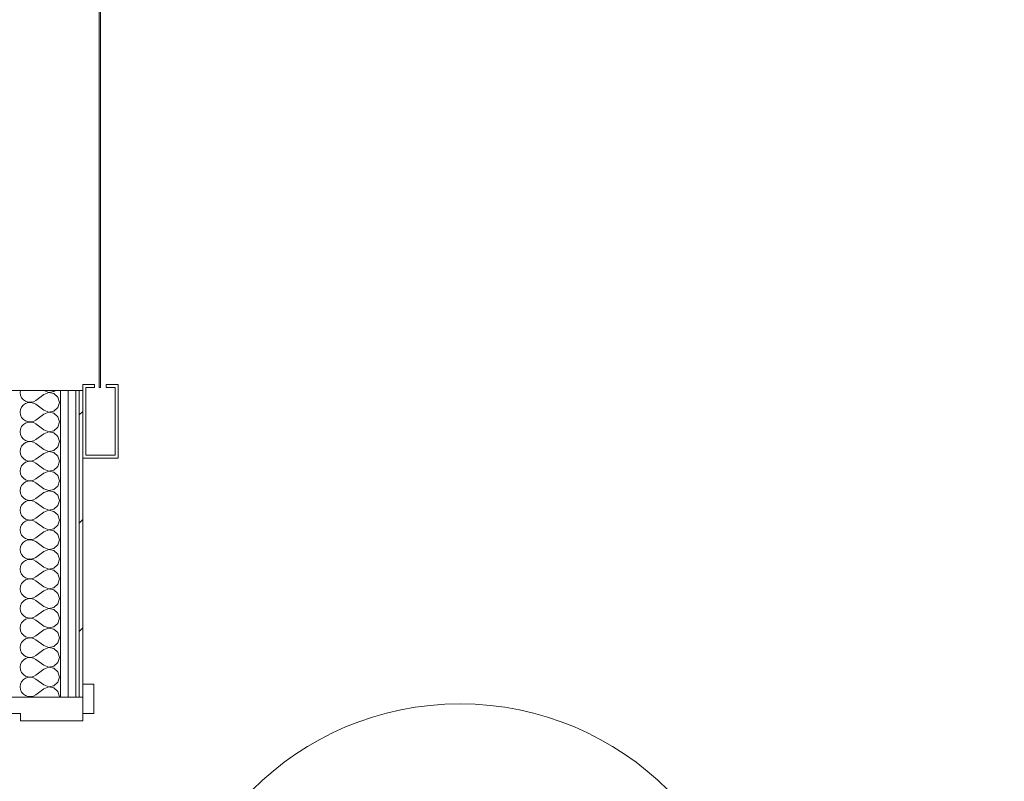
# Model space of a CAD drawing. Header units: millimetres. Extents: x -40968 to 11883, y -18816 to 4378.
# Tile 189 of 256: x 2662 to 4335, y -16060 to -14767. Entities that reach past the tile are written whole.
import ezdxf

# ---------------------------------------------------------------- set-up
doc = ezdxf.new("R2010")
doc.units = ezdxf.units.MM
doc.header["$MEASUREMENT"] = 0
doc.linetypes.add('Wipeout_Contour', pattern=[1000, 0, -1000])
for name, color, linetype in [('02_ACAB_Anotacio Portes', 7, 'Continuous'), ('Nuevo_08_E_Envans secs', 7, 'Continuous'), ('Nuevo_Puertas Archicad', 7, 'Continuous')]:
    doc.layers.add(name, color=color, linetype=linetype)
for name, color, linetype, lineweight in [('02_ACAB_Anotacio Portes_Pluma_Nº__46', 5, 'Continuous', 5), ('Nuevo_08_E_Envans secs_Pluma_Nº__1', 7, 'Continuous', 5), ('Nuevo_Puertas Archicad_Pluma_Nº__1', 7, 'Continuous', 5)]:
    doc.layers.add(name, color=color, linetype=linetype, lineweight=lineweight)
for name, color, linetype, lineweight, true_color in [('Nuevo_08_E_Envans secs_Pluma_Nº__102', 7, 'Continuous', 5, 0xcccccc), ('Nuevo_08_E_Envans secs_Pluma_Nº__171', 171, 'Continuous', 13, 0xaaaaff), ('Nuevo_08_E_Envans secs_Pluma_Nº__177', 7, 'Continuous', 15, 0xf7e046), ('Nuevo_Puertas Archicad_Pluma_Nº__3', 7, 'Continuous', 5, 0xa4a4a4)]:
    doc.layers.add(name, color=color, linetype=linetype, lineweight=lineweight, true_color=true_color)
doc.styles.add('Estilo_Generado_1', font='arial.ttf')
pattern_1 = [(45, (0, 0), (-183.8478, 183.8478), [195, -65]), (45, (7e-14, 183.85), (-183.8478, 183.8478), [195, -65])]

# ---------------------------------------------------------------- blocks, each defined once
blk = doc.blocks.new('*X111')
at = {"layer": 'Nuevo_08_E_Envans secs_Pluma_Nº__102', "color": 254, "linetype": 'Continuous', "lineweight": 5, "true_color": 0xcccccc}
for p, q in [((2663.1, -15396.3), (2662.6, -15400)), ((2702.6, -15396.7), (2702, -15396.3)), ((2702.6, -15396.7), (2711.1, -15399.9)), ((2720, -15398.2), (2722.2, -15396.3)), ((2662.6, -15400), (2663.2, -15404.6)), ((2663.2, -15404.6), (2665.1, -15408.8)), ((2665.1, -15408.8), (2668, -15412.3)), ((2668, -15412.3), (2671.8, -15414.9)), ((2685.2, -15415.6), (2689.2, -15413.3)), ((2702.6, -15403.3), (2689.2, -15413.3)), ((2711.1, -15400.1), (2702.6, -15403.3)), ((2711.1, -15399.9), (2720, -15398.2)), ((2720, -15401.8), (2711.1, -15400.1)), ((2726.8, -15407.9), (2720, -15401.8)), ((2729.2, -15416.7), (2726.8, -15407.9)), ((2663.2, -15428.8), (2662.6, -15433.3)), ((2665.1, -15424.6), (2663.2, -15428.8)), ((2668, -15421), (2665.1, -15424.6)), ((2671.8, -15418.4), (2668, -15421)), ((2671.8, -15414.9), (2676.2, -15416.4)), ((2676.2, -15417), (2671.8, -15418.4)), ((2676.2, -15416.4), (2680.7, -15416.6)), ((2680.7, -15416.7), (2676.2, -15417)), ((2680.7, -15416.6), (2685.2, -15415.6)), ((2685.2, -15417.8), (2680.7, -15416.7)), ((2689.2, -15420), (2685.2, -15417.8)), ((2702.6, -15430), (2689.2, -15420)), ((2702.6, -15430), (2711.1, -15433.3)), ((2720, -15431.6), (2726.8, -15425.4)), ((2726.8, -15425.4), (2729.2, -15416.7)), ((2662.6, -15433.3), (2663.2, -15437.9)), ((2663.2, -15437.9), (2665.1, -15442.1)), ((2665.1, -15442.1), (2668, -15445.6)), ((2668, -15445.6), (2671.8, -15448.2)), ((2685.2, -15448.9), (2689.2, -15446.7)), ((2702.6, -15436.7), (2689.2, -15446.7)), ((2711.1, -15433.4), (2702.6, -15436.7)), ((2711.1, -15433.3), (2720, -15431.6)), ((2720, -15435.1), (2711.1, -15433.4)), ((2726.8, -15441.2), (2720, -15435.1)), ((2729.2, -15450), (2726.8, -15441.2)), ((2663.2, -15462.1), (2662.6, -15466.7)), ((2665.1, -15457.9), (2663.2, -15462.1)), ((2668, -15454.4), (2665.1, -15457.9)), ((2671.8, -15451.8), (2668, -15454.4)), ((2671.8, -15448.2), (2676.2, -15449.7)), ((2676.2, -15450.3), (2671.8, -15451.8)), ((2676.2, -15449.7), (2680.7, -15449.9)), ((2680.7, -15450.1), (2676.2, -15450.3)), ((2680.7, -15449.9), (2685.2, -15448.9)), ((2685.2, -15451.1), (2680.7, -15450.1)), ((2689.2, -15453.3), (2685.2, -15451.1)), ((2702.6, -15463.3), (2689.2, -15453.3)), ((2702.6, -15463.3), (2711.1, -15466.6)), ((2720, -15464.9), (2726.8, -15458.8)), ((2726.8, -15458.8), (2729.2, -15450)), ((2662.6, -15466.7), (2663.2, -15471.2)), ((2663.2, -15471.2), (2665.1, -15475.4)), ((2665.1, -15475.4), (2668, -15479)), ((2668, -15479), (2671.8, -15481.6)), ((2685.2, -15482.2), (2689.2, -15480)), ((2702.6, -15470), (2689.2, -15480)), ((2711.1, -15466.7), (2702.6, -15470)), ((2711.1, -15466.6), (2720, -15464.9)), ((2720, -15468.4), (2711.1, -15466.7)), ((2726.8, -15474.6), (2720, -15468.4)), ((2729.2, -15483.3), (2726.8, -15474.6)), ((2663.2, -15495.4), (2662.6, -15500)), ((2665.1, -15491.2), (2663.2, -15495.4)), ((2668, -15487.7), (2665.1, -15491.2)), ((2671.8, -15485.1), (2668, -15487.7)), ((2671.8, -15481.6), (2676.2, -15483)), ((2676.2, -15483.6), (2671.8, -15485.1)), ((2676.2, -15483), (2680.7, -15483.3)), ((2680.7, -15483.4), (2676.2, -15483.6)), ((2680.7, -15483.3), (2685.2, -15482.2)), ((2685.2, -15484.4), (2680.7, -15483.4)), ((2689.2, -15486.7), (2685.2, -15484.4)), ((2702.6, -15496.7), (2689.2, -15486.7)), ((2702.6, -15496.7), (2711.1, -15499.9)), ((2711.1, -15499.9), (2720, -15498.2)), ((2720, -15498.2), (2726.8, -15492.1)), ((2726.8, -15492.1), (2729.2, -15483.3)), ((2662.6, -15500), (2663.2, -15504.6)), ((2663.2, -15504.6), (2665.1, -15508.8)), ((2665.1, -15508.8), (2668, -15512.3)), ((2668, -15512.3), (2671.8, -15514.9)), ((2671.8, -15514.9), (2676.2, -15516.4)), ((2685.2, -15515.6), (2689.2, -15513.3)), ((2702.6, -15503.3), (2689.2, -15513.3)), ((2711.1, -15500.1), (2702.6, -15503.3)), ((2720, -15501.8), (2711.1, -15500.1)), ((2726.8, -15507.9), (2720, -15501.8)), ((2729.2, -15516.7), (2726.8, -15507.9)), ((2663.2, -15528.8), (2662.6, -15533.3)), ((2665.1, -15524.6), (2663.2, -15528.8)), ((2668, -15521), (2665.1, -15524.6)), ((2671.8, -15518.4), (2668, -15521)), ((2676.2, -15517), (2671.8, -15518.4)), ((2676.2, -15516.4), (2680.7, -15516.6)), ((2680.7, -15516.7), (2676.2, -15517)), ((2680.7, -15516.6), (2685.2, -15515.6)), ((2685.2, -15517.8), (2680.7, -15516.7)), ((2689.2, -15520), (2685.2, -15517.8)), ((2702.6, -15530), (2689.2, -15520)), ((2702.6, -15530), (2711.1, -15533.3)), ((2711.1, -15533.3), (2720, -15531.6)), ((2720, -15531.6), (2726.8, -15525.4)), ((2726.8, -15525.4), (2729.2, -15516.7)), ((2662.6, -15533.3), (2663.2, -15537.9)), ((2663.2, -15537.9), (2665.1, -15542.1)), ((2665.1, -15542.1), (2668, -15545.6)), ((2668, -15545.6), (2671.8, -15548.2)), ((2671.8, -15548.2), (2676.2, -15549.7)), ((2685.2, -15548.9), (2689.2, -15546.7)), ((2702.6, -15536.7), (2689.2, -15546.7)), ((2711.1, -15533.4), (2702.6, -15536.7)), ((2720, -15535.1), (2711.1, -15533.4)), ((2726.8, -15541.2), (2720, -15535.1)), ((2729.2, -15550), (2726.8, -15541.2)), ((2663.2, -15562.1), (2662.6, -15566.7)), ((2665.1, -15557.9), (2663.2, -15562.1)), ((2668, -15554.4), (2665.1, -15557.9)), ((2671.8, -15551.8), (2668, -15554.4)), ((2676.2, -15550.3), (2671.8, -15551.8)), ((2676.2, -15549.7), (2680.7, -15549.9)), ((2680.7, -15550.1), (2676.2, -15550.3)), ((2680.7, -15549.9), (2685.2, -15548.9)), ((2685.2, -15551.1), (2680.7, -15550.1)), ((2689.2, -15553.3), (2685.2, -15551.1)), ((2702.6, -15563.3), (2689.2, -15553.3)), ((2702.6, -15563.3), (2711.1, -15566.6)), ((2711.1, -15566.6), (2720, -15564.9)), ((2720, -15564.9), (2726.8, -15558.8)), ((2726.8, -15558.8), (2729.2, -15550)), ((2662.6, -15566.7), (2663.2, -15571.2)), ((2663.2, -15571.2), (2665.1, -15575.4)), ((2665.1, -15575.4), (2668, -15579)), ((2668, -15579), (2671.8, -15581.6)), ((2671.8, -15581.6), (2676.2, -15583)), ((2685.2, -15582.2), (2689.2, -15580)), ((2702.6, -15570), (2689.2, -15580)), ((2711.1, -15566.7), (2702.6, -15570)), ((2720, -15568.4), (2711.1, -15566.7)), ((2726.8, -15574.6), (2720, -15568.4)), ((2729.2, -15583.3), (2726.8, -15574.6)), ((2663.2, -15595.4), (2662.6, -15600)), ((2665.1, -15591.2), (2663.2, -15595.4)), ((2668, -15587.7), (2665.1, -15591.2)), ((2671.8, -15585.1), (2668, -15587.7)), ((2676.2, -15583.6), (2671.8, -15585.1)), ((2676.2, -15583), (2680.7, -15583.3)), ((2680.7, -15583.4), (2676.2, -15583.6)), ((2680.7, -15583.3), (2685.2, -15582.2)), ((2685.2, -15584.4), (2680.7, -15583.4)), ((2689.2, -15586.7), (2685.2, -15584.4)), ((2702.6, -15596.7), (2689.2, -15586.7)), ((2702.6, -15596.7), (2711.1, -15599.9)), ((2711.1, -15599.9), (2720, -15598.2)), ((2720, -15598.2), (2726.8, -15592.1)), ((2726.8, -15592.1), (2729.2, -15583.3)), ((2662.6, -15600), (2663.2, -15604.6)), ((2663.2, -15604.6), (2665.1, -15608.8)), ((2665.1, -15608.8), (2668, -15612.3)), ((2668, -15612.3), (2671.8, -15614.9)), ((2671.8, -15614.9), (2676.2, -15616.4)), ((2685.2, -15615.6), (2689.2, -15613.3)), ((2702.6, -15603.3), (2689.2, -15613.3)), ((2711.1, -15600.1), (2702.6, -15603.3)), ((2720, -15601.8), (2711.1, -15600.1)), ((2726.8, -15607.9), (2720, -15601.8)), ((2729.2, -15616.7), (2726.8, -15607.9)), ((2663.2, -15628.8), (2662.6, -15633.3)), ((2665.1, -15624.6), (2663.2, -15628.8)), ((2668, -15621), (2665.1, -15624.6)), ((2671.8, -15618.4), (2668, -15621)), ((2676.2, -15617), (2671.8, -15618.4)), ((2676.2, -15616.4), (2680.7, -15616.6)), ((2680.7, -15616.7), (2676.2, -15617)), ((2680.7, -15616.6), (2685.2, -15615.6)), ((2685.2, -15617.8), (2680.7, -15616.7)), ((2689.2, -15620), (2685.2, -15617.8)), ((2702.6, -15630), (2689.2, -15620)), ((2702.6, -15630), (2711.1, -15633.3)), ((2711.1, -15633.3), (2720, -15631.6)), ((2720, -15631.6), (2726.8, -15625.4)), ((2726.8, -15625.4), (2729.2, -15616.7)), ((2662.6, -15633.3), (2663.2, -15637.9)), ((2663.2, -15637.9), (2665.1, -15642.1)), ((2665.1, -15642.1), (2668, -15645.6)), ((2668, -15645.6), (2671.8, -15648.2)), ((2671.8, -15648.2), (2676.2, -15649.7)), ((2685.2, -15648.9), (2689.2, -15646.7)), ((2702.6, -15636.7), (2689.2, -15646.7)), ((2711.1, -15633.4), (2702.6, -15636.7)), ((2720, -15635.1), (2711.1, -15633.4)), ((2726.8, -15641.2), (2720, -15635.1)), ((2729.2, -15650), (2726.8, -15641.2)), ((2663.2, -15662.1), (2662.6, -15666.7)), ((2665.1, -15657.9), (2663.2, -15662.1)), ((2668, -15654.4), (2665.1, -15657.9)), ((2671.8, -15651.8), (2668, -15654.4)), ((2676.2, -15650.3), (2671.8, -15651.8)), ((2676.2, -15649.7), (2680.7, -15649.9)), ((2680.7, -15650.1), (2676.2, -15650.3)), ((2680.7, -15649.9), (2685.2, -15648.9)), ((2685.2, -15651.1), (2680.7, -15650.1)), ((2689.2, -15653.3), (2685.2, -15651.1)), ((2702.6, -15663.3), (2689.2, -15653.3)), ((2702.6, -15663.3), (2711.1, -15666.6)), ((2711.1, -15666.6), (2720, -15664.9)), ((2720, -15664.9), (2726.8, -15658.8)), ((2726.8, -15658.8), (2729.2, -15650)), ((2662.6, -15666.7), (2663.2, -15671.2)), ((2663.2, -15671.2), (2665.1, -15675.4)), ((2665.1, -15675.4), (2668, -15679)), ((2668, -15679), (2671.8, -15681.6)), ((2671.8, -15681.6), (2676.2, -15683)), ((2680.7, -15683.3), (2685.2, -15682.2)), ((2685.2, -15682.2), (2689.2, -15680)), ((2702.6, -15670), (2689.2, -15680)), ((2711.1, -15666.7), (2702.6, -15670)), ((2720, -15668.4), (2711.1, -15666.7)), ((2726.8, -15674.6), (2720, -15668.4)), ((2729.2, -15683.3), (2726.8, -15674.6)), ((2663.2, -15695.4), (2662.6, -15700)), ((2665.1, -15691.2), (2663.2, -15695.4)), ((2668, -15687.7), (2665.1, -15691.2)), ((2671.8, -15685.1), (2668, -15687.7)), ((2676.2, -15683.6), (2671.8, -15685.1)), ((2676.2, -15683), (2680.7, -15683.3)), ((2680.7, -15683.4), (2676.2, -15683.6)), ((2685.2, -15684.4), (2680.7, -15683.4)), ((2689.2, -15686.7), (2685.2, -15684.4)), ((2702.6, -15696.7), (2689.2, -15686.7)), ((2702.6, -15696.7), (2711.1, -15699.9)), ((2711.1, -15699.9), (2720, -15698.2)), ((2720, -15698.2), (2726.8, -15692.1)), ((2726.8, -15692.1), (2729.2, -15683.3)), ((2662.6, -15700), (2663.2, -15704.6)), ((2663.2, -15704.6), (2665.1, -15708.8)), ((2665.1, -15708.8), (2668, -15712.3)), ((2668, -15712.3), (2671.8, -15714.9)), ((2671.8, -15714.9), (2676.2, -15716.4)), ((2680.7, -15716.6), (2685.2, -15715.6)), ((2685.2, -15715.6), (2689.2, -15713.3)), ((2702.6, -15703.3), (2689.2, -15713.3)), ((2711.1, -15700.1), (2702.6, -15703.3)), ((2720, -15701.8), (2711.1, -15700.1)), ((2726.8, -15707.9), (2720, -15701.8)), ((2729.2, -15716.7), (2726.8, -15707.9)), ((2663.2, -15728.8), (2662.6, -15733.3)), ((2665.1, -15724.6), (2663.2, -15728.8)), ((2668, -15721), (2665.1, -15724.6)), ((2671.8, -15718.4), (2668, -15721)), ((2676.2, -15717), (2671.8, -15718.4)), ((2676.2, -15716.4), (2680.7, -15716.6)), ((2680.7, -15716.7), (2676.2, -15717)), ((2685.2, -15717.8), (2680.7, -15716.7)), ((2689.2, -15720), (2685.2, -15717.8)), ((2702.6, -15730), (2689.2, -15720)), ((2702.6, -15730), (2711.1, -15733.3)), ((2711.1, -15733.3), (2720, -15731.6)), ((2720, -15731.6), (2726.8, -15725.4)), ((2726.8, -15725.4), (2729.2, -15716.7)), ((2662.6, -15733.3), (2663.2, -15737.9)), ((2663.2, -15737.9), (2665.1, -15742.1)), ((2665.1, -15742.1), (2668, -15745.6)), ((2668, -15745.6), (2671.8, -15748.2)), ((2671.8, -15748.2), (2676.2, -15749.7)), ((2680.7, -15749.9), (2685.2, -15748.9)), ((2685.2, -15748.9), (2689.2, -15746.7)), ((2702.6, -15736.7), (2689.2, -15746.7)), ((2711.1, -15733.4), (2702.6, -15736.7)), ((2720, -15735.1), (2711.1, -15733.4)), ((2726.8, -15741.2), (2720, -15735.1)), ((2729.2, -15750), (2726.8, -15741.2)), ((2663.2, -15762.1), (2662.6, -15766.7)), ((2665.1, -15757.9), (2663.2, -15762.1)), ((2668, -15754.4), (2665.1, -15757.9)), ((2671.8, -15751.8), (2668, -15754.4)), ((2676.2, -15750.3), (2671.8, -15751.8)), ((2676.2, -15749.7), (2680.7, -15749.9)), ((2680.7, -15750.1), (2676.2, -15750.3)), ((2685.2, -15751.1), (2680.7, -15750.1)), ((2689.2, -15753.3), (2685.2, -15751.1)), ((2702.6, -15763.3), (2689.2, -15753.3)), ((2702.6, -15763.3), (2711.1, -15766.6)), ((2711.1, -15766.6), (2720, -15764.9)), ((2720, -15764.9), (2726.8, -15758.8)), ((2726.8, -15758.8), (2729.2, -15750)), ((2662.6, -15766.7), (2663.2, -15771.2)), ((2663.2, -15771.2), (2665.1, -15775.4)), ((2665.1, -15775.4), (2668, -15779)), ((2668, -15779), (2671.8, -15781.6)), ((2671.8, -15781.6), (2676.2, -15783)), ((2680.7, -15783.3), (2685.2, -15782.2)), ((2685.2, -15782.2), (2689.2, -15780)), ((2702.6, -15770), (2689.2, -15780)), ((2711.1, -15766.7), (2702.6, -15770)), ((2720, -15768.4), (2711.1, -15766.7)), ((2726.8, -15774.6), (2720, -15768.4)), ((2729.2, -15783.3), (2726.8, -15774.6)), ((2663.2, -15795.4), (2662.6, -15800)), ((2665.1, -15791.2), (2663.2, -15795.4)), ((2668, -15787.7), (2665.1, -15791.2)), ((2671.8, -15785.1), (2668, -15787.7)), ((2676.2, -15783.6), (2671.8, -15785.1)), ((2676.2, -15783), (2680.7, -15783.3)), ((2680.7, -15783.4), (2676.2, -15783.6)), ((2685.2, -15784.4), (2680.7, -15783.4)), ((2689.2, -15786.7), (2685.2, -15784.4)), ((2702.6, -15796.7), (2689.2, -15786.7)), ((2702.6, -15796.7), (2711.1, -15799.9)), ((2711.1, -15799.9), (2720, -15798.2)), ((2720, -15798.2), (2726.8, -15792.1)), ((2726.8, -15792.1), (2729.2, -15783.3)), ((2662.6, -15800), (2663.2, -15804.6)), ((2663.2, -15804.6), (2665.1, -15808.8)), ((2665.1, -15808.8), (2668, -15812.3)), ((2668, -15812.3), (2671.8, -15814.9)), ((2671.8, -15814.9), (2676.2, -15816.4)), ((2680.7, -15816.6), (2685.2, -15815.6)), ((2685.2, -15815.6), (2689.2, -15813.3)), ((2702.6, -15803.3), (2689.2, -15813.3)), ((2711.1, -15800.1), (2702.6, -15803.3)), ((2720, -15801.8), (2711.1, -15800.1)), ((2726.8, -15807.9), (2720, -15801.8)), ((2729.2, -15816.7), (2726.8, -15807.9)), ((2663.2, -15828.8), (2662.6, -15833.3)), ((2665.1, -15824.6), (2663.2, -15828.8)), ((2668, -15821), (2665.1, -15824.6)), ((2671.8, -15818.4), (2668, -15821)), ((2676.2, -15817), (2671.8, -15818.4)), ((2676.2, -15816.4), (2680.7, -15816.6)), ((2680.7, -15816.7), (2676.2, -15817)), ((2685.2, -15817.8), (2680.7, -15816.7)), ((2689.2, -15820), (2685.2, -15817.8)), ((2702.6, -15830), (2689.2, -15820)), ((2702.6, -15830), (2711.1, -15833.3)), ((2711.1, -15833.3), (2720, -15831.6)), ((2720, -15831.6), (2726.8, -15825.4)), ((2726.8, -15825.4), (2729.2, -15816.7)), ((2662.6, -15833.3), (2663.2, -15837.9)), ((2663.2, -15837.9), (2665.1, -15842.1)), ((2665.1, -15842.1), (2668, -15845.6)), ((2668, -15845.6), (2671.8, -15848.2)), ((2671.8, -15848.2), (2676.2, -15849.7)), ((2676.2, -15849.7), (2680.7, -15849.9)), ((2680.7, -15849.9), (2685.2, -15848.9)), ((2685.2, -15848.9), (2689.2, -15846.7)), ((2702.6, -15836.7), (2689.2, -15846.7)), ((2711.1, -15833.4), (2702.6, -15836.7)), ((2720, -15835.1), (2711.1, -15833.4)), ((2726.8, -15841.2), (2720, -15835.1)), ((2729.2, -15850), (2726.8, -15841.2)), ((2663.2, -15862.1), (2662.6, -15866.7)), ((2665.1, -15857.9), (2663.2, -15862.1)), ((2668, -15854.4), (2665.1, -15857.9)), ((2671.8, -15851.8), (2668, -15854.4)), ((2676.2, -15850.3), (2671.8, -15851.8)), ((2680.7, -15850.1), (2676.2, -15850.3)), ((2685.2, -15851.1), (2680.7, -15850.1)), ((2689.2, -15853.3), (2685.2, -15851.1)), ((2702.6, -15863.3), (2689.2, -15853.3)), ((2702.6, -15863.3), (2711.1, -15866.6)), ((2711.1, -15866.6), (2720, -15864.9)), ((2720, -15864.9), (2726.8, -15858.8)), ((2726.8, -15858.8), (2729.2, -15850)), ((2662.6, -15866.7), (2663.2, -15871.2)), ((2663.2, -15871.2), (2665.1, -15875.4)), ((2665.1, -15875.4), (2668, -15879)), ((2668, -15879), (2671.8, -15881.6)), ((2671.8, -15881.6), (2676.2, -15883)), ((2676.2, -15883), (2680.7, -15883.3)), ((2680.7, -15883.3), (2685.2, -15882.2)), ((2685.2, -15882.2), (2689.2, -15880)), ((2702.6, -15870), (2689.2, -15880)), ((2711.1, -15866.7), (2702.6, -15870)), ((2720, -15868.4), (2711.1, -15866.7)), ((2726.8, -15874.6), (2720, -15868.4)), ((2729.2, -15883.3), (2726.8, -15874.6)), ((2663.2, -15895.4), (2662.6, -15900)), ((2665.1, -15891.2), (2663.2, -15895.4)), ((2668, -15887.7), (2665.1, -15891.2)), ((2671.8, -15885.1), (2668, -15887.7)), ((2676.2, -15883.6), (2671.8, -15885.1)), ((2680.7, -15883.4), (2676.2, -15883.6)), ((2685.2, -15884.4), (2680.7, -15883.4)), ((2689.2, -15886.7), (2685.2, -15884.4)), ((2702.6, -15896.7), (2689.2, -15886.7)), ((2702.6, -15896.7), (2711.1, -15899.9)), ((2711.1, -15899.9), (2720, -15898.2)), ((2720, -15898.2), (2726.8, -15892.1)), ((2726.8, -15892.1), (2729.2, -15883.3)), ((2662.6, -15900), (2663.2, -15904.6)), ((2663.2, -15904.6), (2665.1, -15908.8)), ((2665.1, -15908.8), (2668, -15912.3)), ((2668, -15912.3), (2671.8, -15914.9)), ((2671.8, -15914.9), (2676.2, -15916.4)), ((2676.2, -15916.4), (2680.7, -15916.6)), ((2680.7, -15916.6), (2685.2, -15915.6)), ((2685.2, -15915.6), (2689.2, -15913.3)), ((2702.6, -15903.3), (2689.2, -15913.3)), ((2711.1, -15900.1), (2702.6, -15903.3)), ((2720, -15901.8), (2711.1, -15900.1)), ((2726.8, -15907.9), (2720, -15901.8)), ((2729.2, -15916.7), (2726.8, -15907.9)), ((2729, -15917.5), (2729.2, -15916.7)), ((2676.2, -15917), (2674.6, -15917.5)), ((2680.7, -15916.7), (2676.2, -15917)), ((2683.9, -15917.5), (2680.7, -15916.7))]:
    blk.add_line(p, q, dxfattribs=at)
blk = doc.blocks.new('Puerta 27_7')
at = {"layer": 'Nuevo_Puertas Archicad_Pluma_Nº__1', "color": 7, "linetype": 'Continuous', "lineweight": 5}
for p, q in [((482, 0), (482, 1044)), ((482, 1044), (522, 1044)), ((522, 1044), (522, 0)), ((-572, 0), (-572, 19)), ((-572, 19), (-522, 19)), ((-522, 19), (-522, 0)), ((522, 19), (572, 19)), ((522, 0), (522, 19)), ((572, 19), (572, 0)), ((-522, 0), (-572, 0)), ((-550, 0), (-572, 0)), ((-550, 0), (-572, 0)), ((-522, 0), (-550, 0)), ((-550, 0), (-550, -146)), ((-550, 0), (-550, -6)), ((-550, 0), (-550, -6)), ((-522, -40), (-522, 0)), ((522, 0), (482, 0)), ((572, 0), (522, 0)), ((550, 0), (522, 0)), ((522, 0), (522, -40)), ((550, -146), (550, 0)), ((550, 0), (550, -6)), ((550, 0), (550, -6)), ((550, 0), (572, 0)), ((550, 0), (572, 0)), ((-550, -6), (-550, -12)), ((-550, -6), (-550, -12)), ((-550, -12), (-550, -25)), ((-550, -12), (-550, -25)), ((550, -6), (550, -12)), ((550, -6), (550, -12)), ((550, -12), (550, -25)), ((550, -12), (550, -25)), ((-550, -25), (-550, -38)), ((-550, -25), (-550, -38)), ((550, -25), (550, -38)), ((550, -25), (550, -38)), ((-550, -38), (-550, -108)), ((-550, -38), (-550, -108)), ((-510, -40), (-522, -40)), ((-510, -146), (-510, -40)), ((522, -40), (510, -40)), ((510, -40), (510, -146)), ((550, -38), (550, -108)), ((550, -38), (550, -108)), ((-550, -108), (-550, -121)), ((-550, -108), (-550, -121)), ((550, -108), (550, -121)), ((550, -108), (550, -121)), ((-550, -121), (-550, -134)), ((-550, -121), (-550, -134)), ((550, -121), (550, -134)), ((550, -121), (550, -134)), ((-572, -165), (-572, -146)), ((-572, -146), (-522, -146)), ((-550, -146), (-572, -146)), ((-550, -146), (-572, -146)), ((-550, -134), (-550, -140)), ((-550, -134), (-550, -140)), ((-550, -140), (-550, -146)), ((-550, -140), (-550, -146)), ((-550, -146), (-510, -146)), ((-522, -146), (-522, -165)), ((510, -146), (550, -146)), ((522, -146), (572, -146)), ((522, -165), (522, -146)), ((550, -134), (550, -140)), ((550, -134), (550, -140)), ((550, -140), (550, -146)), ((550, -140), (550, -146)), ((550, -146), (572, -146)), ((550, -146), (572, -146)), ((572, -146), (572, -165)), ((-522, -165), (-572, -165)), ((572, -165), (522, -165))]:
    blk.add_line(p, q, dxfattribs=at)
at = {"layer": 'Nuevo_Puertas Archicad_Pluma_Nº__3', "color": 253, "linetype": 'Continuous', "lineweight": 5, "true_color": 0xa4a4a4}
blk.add_arc((522, 0), 1044, 90, 180, dxfattribs=at)
blk = doc.blocks.new('Puerta Rápida Enrrollable 27_2')
at = {"layer": 'Nuevo_Puertas Archicad', "linetype": 'Continuous', "lineweight": 0, "true_color": 0xffffff}
h = blk.add_hatch(dxfattribs=at)
h.set_pattern_fill('Hormigón_en_Masa_0001', style=0, pattern_type=2)
h.set_pattern_definition([(0, (0, 0), (0, 779.4), [48.75, -401.25]), (0, (225, 389.7), (0, 779.4), [48.75, -401.25]), (60, (0, 0), (-675, 389.7), [48.75, -401.25]), (60, (450, 0), (-675, 389.7), [48.75, -401.25]), (120, (48.75, 0), (675, 389.7), [48.75, -401.25]), (120, (498.75, 0), (675, 389.7), [48.75, -401.25]), (0, (0, 75), (0, 150), [0, -150, 0, -225]), (45, (75, 75), (-106.066, 106.066), [0, -112.5, 0, -187.5])])
h.paths.add_polyline_path([(-545, 176), (-545, 174), (545, 174), (545, 176)])
at = {"layer": 'Nuevo_Puertas Archicad_Pluma_Nº__1', "color": 7, "linetype": 'Continuous', "lineweight": 5}
for p, q in [((665, 501), (695, 531)), ((695, 531), (785, 531)), ((785, 531), (815, 501)), ((665, 146), (665, 501)), ((815, 501), (815, 146)), ((-540, 206), (-665, 206)), ((-665, 206), (-665, 146)), ((-660, 151), (-660, 201)), ((-660, 201), (-545, 201)), ((-545, 201), (-545, 186)), ((-540, 186), (-540, 206)), ((540, 186), (540, 206)), ((540, 206), (665, 206)), ((660, 201), (545, 201)), ((545, 201), (545, 186)), ((660, 151), (660, 201)), ((665, 206), (665, 146)), ((-545, 186), (-540, 186)), ((545, 186), (540, 186)), ((-545, 176), (545, 176)), ((-545, 174), (-545, 176)), ((545, 174), (-545, 174)), ((545, 176), (545, 174)), ((-545, 151), (-660, 151)), ((-540, 166), (-545, 166)), ((-545, 166), (-545, 151)), ((-540, 146), (-540, 166)), ((540, 166), (545, 166)), ((540, 146), (540, 166)), ((545, 166), (545, 151)), ((545, 151), (660, 151)), ((-665, 146), (-540, 146)), ((-550, 140), (-550, 146)), ((-550, 134), (-550, 140)), ((-550, 121), (-550, 134)), ((665, 146), (540, 146)), ((550, 140), (550, 146)), ((550, 134), (550, 140)), ((550, 121), (550, 134)), ((815, 146), (665, 146)), ((-550, 108), (-550, 121)), ((550, 108), (550, 121)), ((-550, 38), (-550, 108)), ((550, 38), (550, 108)), ((-550, 25), (-550, 38)), ((550, 25), (550, 38)), ((-550, 12), (-550, 25)), ((550, 12), (550, 25)), ((-550, 6), (-550, 12)), ((-550, 0), (-550, 6)), ((550, 6), (550, 12)), ((550, 0), (550, 6))]:
    blk.add_line(p, q, dxfattribs=at)
blk = doc.blocks.new('Muro_74_1', base_point=(2622.9, -17277))
at = {"color": 254, "linetype": 'Wipeout_Contour', "lineweight": 0, "ltscale": 63597.47314}
blk.add_wipeout([(2762.9, -15396.3), (2762.9, -15917.5), (2768.9, -15917.5), (2768.9, -15396.3)], dxfattribs=at).dxf.layer = 'Nuevo_08_E_Envans secs'
at = {"layer": 'Nuevo_08_E_Envans secs_Pluma_Nº__171', "linetype": 'Continuous', "lineweight": 13, "true_color": 0xaaaaff}
h = blk.add_hatch(dxfattribs=at)
h.set_pattern_fill('Panellat_HPL_0001', color=161, style=0, pattern_type=2)
h.set_pattern_definition(pattern_1)
h.paths.add_polyline_path([(2762.9, -15396.3), (2762.9, -15917.5), (2768.9, -15917.5), (2768.9, -15396.3)])
at = {"layer": 'Nuevo_08_E_Envans secs_Pluma_Nº__1', "color": 7, "linetype": 'Continuous', "lineweight": 5}
blk.add_line((2768.9, -15917.5), (2768.9, -15895.5), dxfattribs=at)
at = {"layer": 'Nuevo_08_E_Envans secs_Pluma_Nº__1', "color": 7, "linetype": 'Continuous', "lineweight": 5, "flags": 128}
blk.add_lwpolyline([(2768.9, -15917.5), (2768.9, -15396.3)], dxfattribs=at)
at = {"color": 254, "linetype": 'Wipeout_Contour', "lineweight": 0, "ltscale": 63586.718005}
blk.add_wipeout([(2743.9, -15917.5), (2756.9, -15917.5), (2756.9, -15396.3), (2743.9, -15396.3)], dxfattribs=at).dxf.layer = 'Nuevo_08_E_Envans secs'
at = {"layer": 'Nuevo_08_E_Envans secs_Pluma_Nº__177', "linetype": 'Continuous', "lineweight": 15, "true_color": 0xf7e046}
h = blk.add_hatch(dxfattribs=at)
h.set_pattern_fill('Panellat_HPL_0001', color=53, style=0, pattern_type=2)
h.set_pattern_definition(pattern_1)
h.paths.add_polyline_path([(2743.9, -15917.5), (2756.9, -15917.5), (2756.9, -15396.3), (2743.9, -15396.3)])
at = {"layer": 'Nuevo_08_E_Envans secs_Pluma_Nº__1', "color": 7, "linetype": 'Continuous', "lineweight": 5}
for p, q in [((2756.9, -15917.5), (2756.9, -15396.3)), ((2756.9, -15396.3), (2762.9, -15396.3)), ((2762.9, -15917.5), (2762.9, -15396.3)), ((2762.9, -15396.3), (2768.9, -15396.3)), ((2756.9, -15917.5), (2762.9, -15917.5)), ((2762.9, -15917.5), (2768.9, -15917.5))]:
    blk.add_line(p, q, dxfattribs=at)
at = {"color": 254, "linetype": 'Wipeout_Contour', "lineweight": 0, "ltscale": 63577.739324}
blk.add_wipeout([(2730.9, -15917.5), (2743.9, -15917.5), (2743.9, -15396.3), (2730.9, -15396.3)], dxfattribs=at).dxf.layer = 'Nuevo_08_E_Envans secs'
at = {"layer": 'Nuevo_08_E_Envans secs_Pluma_Nº__177', "linetype": 'Continuous', "lineweight": 15, "true_color": 0xf7e046}
h = blk.add_hatch(dxfattribs=at)
h.set_pattern_fill('Panellat_HPL_0001', color=53, style=0, pattern_type=2)
h.set_pattern_definition(pattern_1)
h.paths.add_polyline_path([(2730.9, -15917.5), (2743.9, -15917.5), (2743.9, -15396.3), (2730.9, -15396.3)])
at = {"layer": 'Nuevo_08_E_Envans secs_Pluma_Nº__1', "color": 7, "linetype": 'Continuous', "lineweight": 5}
for p, q in [((2660.9, -15396.3), (2730.9, -15396.3)), ((2730.9, -15917.5), (2730.9, -15396.3)), ((2730.9, -15396.3), (2743.9, -15396.3)), ((2743.9, -15917.5), (2743.9, -15396.3)), ((2743.9, -15396.3), (2756.9, -15396.3)), ((2660.9, -15917.5), (2730.9, -15917.5)), ((2730.9, -15917.5), (2743.9, -15917.5)), ((2743.9, -15917.5), (2756.9, -15917.5))]:
    blk.add_line(p, q, dxfattribs=at)
at = {"layer": 'Nuevo_08_E_Envans secs', "color": 7, "lineweight": 20}
blk.add_blockref('*X111', (0, 0), dxfattribs=at)
at = {"layer": 'Nuevo_Puertas Archicad', "color": 253, "linetype": 'Continuous', "lineweight": 5, "true_color": 0xa4a4a6, "xscale": -1, "zscale": 1000}
for name, p, rotation in [('Puerta Rápida Enrrollable 27_2', (2622.9, -14846.3), 270), ('Puerta 27_7', (2622.9, -16467.5), 90)]:
    blk.add_blockref(name, p, dxfattribs=dict(at, rotation=rotation))
blk = doc.blocks.new('Etiqueta_15_1', base_point=(3911.4, -16428.9))
at = {"layer": '02_ACAB_Anotacio Portes_Pluma_Nº__46', "color": 5, "linetype": 'Continuous', "lineweight": 5}
for p, q in [((3910.5, -16428.9), (3910.4, -16428.9)), ((3912.3, -16428.9), (3910.5, -16428.9))]:
    blk.add_line(p, q, dxfattribs=at)
at = {"layer": '02_ACAB_Anotacio Portes_Pluma_Nº__46', "color": 5, "linetype": 'Continuous', "lineweight": 5, "flags": 128}
blk.add_lwpolyline([(3410.4, -15928.9, 1), (3410.4, -16928.9, 1)], format="xyb", close=True, dxfattribs=at)
at = {"layer": '02_ACAB_Anotacio Portes_Pluma_Nº__46', "color": 5, "lineweight": 5, "insert": (3247.6, -16428.9), "char_height": 300, "attachment_point": 2, "rotation": 90, "style": 'Estilo_Generado_1'}
blk.add_mtext('\\A1;{\\pqc;\\pt0,46000;\\fArial|b0|i0|c0|p0;\\W1.000000;P-03\\fArial|b0|i0|c0|p0;\\W1.000000;\\A1{\\H.66x;\\S^  ;}\\fArial|b0|i0|c0|p0;\\W1.000000;\\fArial|b0|i0|c0|p0;\\W1.000000;\\A1{\\H.66x;\\S^  ;}\\fArial|b0|i0|c0|p0;\\W1.000000; \\fArial|b0|i0|c0|p0;\\W1.000000;\\fArial|b0|i0|c0|p0;\\W1.000000;\\fArial|b0|i0|c0|p0;\\W1.000000;\\fArial|b0|i0|c0|p0;\\W1.000000;\\fArial|b0|i0|c0|p0;\\W1.000000;\\fArial|b0|i0|c0|p0;\\W1.000000;\\fArial|b0|i0|c0|p0;\\W1.000000;\\fArial|b0|i0|c0|p0;\\W1.000000;\\fArial|b0|i0|c0|p0;\\W1.000000;\\fArial|b0|i0|c0|p0;\\W1.000000;\\fArial|b0|i0|c0|p0;\\W1.000000;\\fArial|b0|i0|c0|p0;\\W1.000000;\\fArial|b0|i0|c0|p0;\\W1.000000;\\fArial|b0|i0|c0|p0;\\W1.000000;\\fArial|b0|i0|c0|p0;\\W1.000000;\\fArial|b0|i0|c0|p0;\\W1.000000;\\fArial|b0|i0|c0|p0;\\W1.000000;\\fArial|b0|i0|c0|p0;\\W1.000000;\\fArial|b0|i0|c0|p0;\\W1.000000;\\fArial|b0|i0|c0|p0;\\W1.000000;\\fArial|b0|i0|c0|p0;\\W1.000000;\\fArial|b0|i0|c0|p0;\\W1.000000;\\fArial|b0|i0|c0|p0;\\W1.000000;\\fArial|b0|i0|c0|p0;\\W1.000000;\\fArial|b0|i0|c0|p0;\\W1.000000;\\fArial|b0|i0|c0|p0;\\W1.000000;\\fArial|b0|i0|c0|p0;\\W1.000000;\\fArial|b0|i0|c0|p0;\\W1.000000;\\fArial|b0|i0|c0|p0;\\W1.000000;\\fArial|b0|i0|c0|p0;\\W1.000000;\\fArial|b0|i0|c0|p0;\\W1.000000;\\fArial|b0|i0|c0|p0;\\W1.000000;\\fArial|b0|i0|c0|p0;\\W1.000000;\\fArial|b0|i0|c0|p0;\\W1.000000;\\fArial|b0|i0|c0|p0;\\W1.000000;\\fArial|b0|i0|c0|p0;\\W1.000000;\\fArial|b0|i0|c0|p0;\\W1.000000;\\fArial|b0|i0|c0|p0;\\W1.000000;\\fArial|b0|i0|c0|p0;\\W1.000000;\\fArial|b0|i0|c0|p0;\\W1.000000;\\fArial|b0|i0|c0|p0;\\W1.000000;\\fArial|b0|i0|c0|p0;\\W1.000000;\\fArial|b0|i0|c0|p0;\\W1.000000;}', dxfattribs=at)
blk = doc.blocks.new('Etiqueta_16_1', base_point=(2622.9, -14807.7))
at = {"layer": '02_ACAB_Anotacio Portes_Pluma_Nº__46', "color": 5, "lineweight": 5, "insert": (1955.2, -14807.7), "char_height": 300, "attachment_point": 2, "rotation": 90, "style": 'Estilo_Generado_1'}
blk.add_mtext('\\A1;{\\pqc;\\pt0,46000;\\fArial|b0|i0|c0|p0;\\W1.000000;P- Transfer\\fArial|b0|i0|c0|p0;\\W1.000000;\\A1{\\H.66x;\\S^  ;}\\fArial|b0|i0|c0|p0;\\W1.000000;\\fArial|b0|i0|c0|p0;\\W1.000000;\\A1{\\H.66x;\\S^  ;}\\fArial|b0|i0|c0|p0;\\W1.000000; \\fArial|b0|i0|c0|p0;\\W1.000000;\\fArial|b0|i0|c0|p0;\\W1.000000;\\fArial|b0|i0|c0|p0;\\W1.000000;\\fArial|b0|i0|c0|p0;\\W1.000000;\\fArial|b0|i0|c0|p0;\\W1.000000;\\fArial|b0|i0|c0|p0;\\W1.000000;\\fArial|b0|i0|c0|p0;\\W1.000000;\\fArial|b0|i0|c0|p0;\\W1.000000;\\fArial|b0|i0|c0|p0;\\W1.000000;\\fArial|b0|i0|c0|p0;\\W1.000000;\\fArial|b0|i0|c0|p0;\\W1.000000;\\fArial|b0|i0|c0|p0;\\W1.000000;\\fArial|b0|i0|c0|p0;\\W1.000000;\\fArial|b0|i0|c0|p0;\\W1.000000;\\fArial|b0|i0|c0|p0;\\W1.000000;\\fArial|b0|i0|c0|p0;\\W1.000000;\\fArial|b0|i0|c0|p0;\\W1.000000;\\fArial|b0|i0|c0|p0;\\W1.000000;\\fArial|b0|i0|c0|p0;\\W1.000000;\\fArial|b0|i0|c0|p0;\\W1.000000;\\fArial|b0|i0|c0|p0;\\W1.000000;\\fArial|b0|i0|c0|p0;\\W1.000000;\\fArial|b0|i0|c0|p0;\\W1.000000;\\fArial|b0|i0|c0|p0;\\W1.000000;\\fArial|b0|i0|c0|p0;\\W1.000000;\\fArial|b0|i0|c0|p0;\\W1.000000;\\fArial|b0|i0|c0|p0;\\W1.000000;\\fArial|b0|i0|c0|p0;\\W1.000000;\\fArial|b0|i0|c0|p0;\\W1.000000;\\fArial|b0|i0|c0|p0;\\W1.000000;\\fArial|b0|i0|c0|p0;\\W1.000000;\\fArial|b0|i0|c0|p0;\\W1.000000;\\fArial|b0|i0|c0|p0;\\W1.000000;\\fArial|b0|i0|c0|p0;\\W1.000000;\\fArial|b0|i0|c0|p0;\\W1.000000;\\fArial|b0|i0|c0|p0;\\W1.000000;\\fArial|b0|i0|c0|p0;\\W1.000000;\\fArial|b0|i0|c0|p0;\\W1.000000;\\fArial|b0|i0|c0|p0;\\W1.000000;\\fArial|b0|i0|c0|p0;\\W1.000000;\\fArial|b0|i0|c0|p0;\\W1.000000;\\fArial|b0|i0|c0|p0;\\W1.000000;\\fArial|b0|i0|c0|p0;\\W1.000000;}', dxfattribs=at)

msp = doc.modelspace()

# ---------------------------------------------------------------- block references
at = {"layer": 'Nuevo_08_E_Envans secs', "color": 7, "lineweight": 20}
msp.add_blockref('Muro_74_1', (2622.9, -17277), dxfattribs=at)

# ---------------------------------------------------------------- next in the draw order: block references
at = {"layer": '02_ACAB_Anotacio Portes', "color": 5, "linetype": 'Continuous', "lineweight": 5}
msp.add_blockref('Etiqueta_15_1', (3911.4, -16428.9), dxfattribs=at)

# ---------------------------------------------------------------- next in the draw order: block references
msp.add_blockref('Etiqueta_16_1', (2622.9, -14807.7), dxfattribs=at)

doc.saveas('drawing.dxf')
